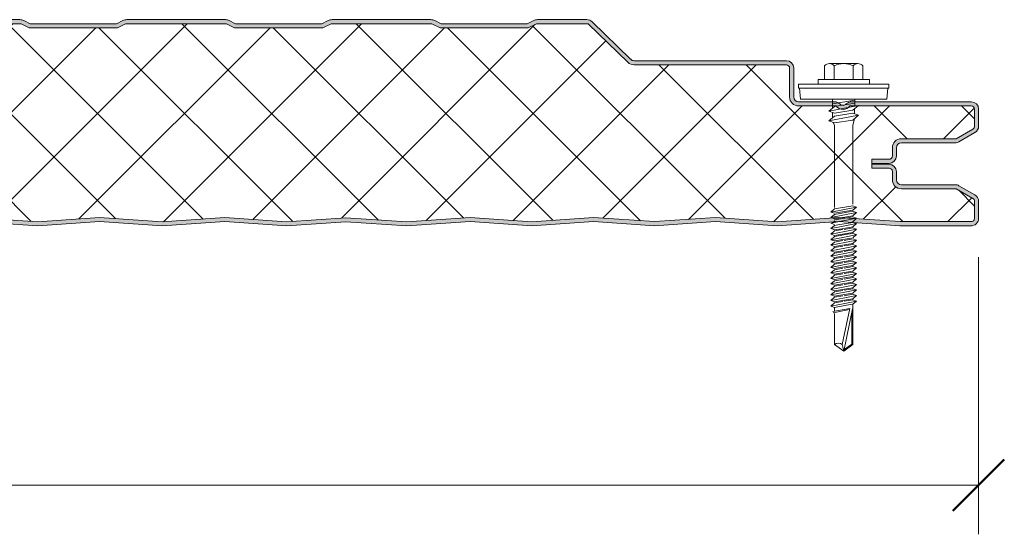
# Model space of a CAD drawing. Header units: millimetres. Extents: x 5866 to 14079, y -1721 to 5266.
# Tile 13 of 13: x 6774 to 7014, y 5135 to 5260. Entities that reach past the tile are written whole.
import ezdxf

# ---------------------------------------------------------------- set-up
doc = ezdxf.new("R2010")
doc.units = ezdxf.units.MM
for name, color, linetype, lineweight in [('A-ANNO-DIMS', 211, 'Continuous', 9), ('A-ANNO-DIMS-5', 211, 'Continuous', 9), ('A-DETL-GENF', 92, 'Continuous', 13)]:
    doc.layers.add(name, color=color, linetype=linetype, lineweight=lineweight)
doc.styles.add('Yu Gothic', font='Yu Gothic.ttf', dxfattribs={"height": 15})
doc.dimstyles.new('Diagonal', dxfattribs={"dimscale": 304.8, "dimtxt": 17.413553, "dimasz": 0.04101, "dimexe": 0.03937, "dimexo": 0.024606, "dimgap": 0.024606, "dimtad": 1, "dimdec": 0, "dimzin": 0, "dimdsep": 46, "dimtxsty": 'Yu Gothic', "dimblk1": 'OBLIQUE', "dimblk2": 'OBLIQUE', "dimsah": 1, "dimcen": 0.09, "dimazin": 0, "dimtfac": 1, "dimtdec": 4, "dimtix": 1, "dimtmove": 0, "dimatfit": 3, "dimfxl": 1, "dimtvp": 1, "dimtfill": 1, "dimtolj": 1, "dimtzin": 0, "dimarcsym": 2})

# ---------------------------------------------------------------- blocks, each defined once
blk = doc.blocks.new('HFX 1000 - FINELINE - SATINLINE - HFX 1000 50mm - FINELINE - SATINLINE-4498395-JOINT 12')
at = {"layer": 'A-DETL-GENF'}
h = blk.add_hatch(color=256, dxfattribs=at)
h.paths.add_polyline_path([(259.08, -0.04), (274.65, 0.99), (289.59, -0.01), (304.01, 0.96), (318.91, -0.03), (334.37, 0.99), (349.47, 0), (364.37, 0.99), (379.14, 0), (394, 1), (409.35, -0.03), (424.14, 0.96), (439.02, -0.04), (454.51, 0.99), (469.42, -0.01), (484.51, 0.99), (499.51, 0.02), (514.23, 0.99), (529.39, 0.01), (544.51, 0.97), (559.42, -0.03), (574.79, 0.99), (589.73, -0.01), (604.49, 0.94), (619.08, -0.04), (634.65, 0.99), (649.8, 0.01), (664.01, 0.96), (678.87, -0.04), (694.37, 0.99), (709.28, -0.01), (724.37, 0.99), (739.16, 0), (754.35, 0.98), (769.05, -0.01), (784.37, 0.97), (799.47, -0.02), (814.93, 0.97), (829.83, 0.01), (844.13, 0.95), (858.87, -0.04), (874.37, 0.99), (889.3, -0.01), (904.37, 0.99), (919.27, 0.01), (934.09, 0.99), (949, -0.01), (964.09, 0.99), (979.2, 0), (996.6, 0.05), (997, 0.19), (997.27, 0.34), (997.57, 0.63), (997.82, 1), (997.96, 1.43), (998, 1.8), (998, 5.96), (997.9, 6.52), (997.76, 6.86), (997.48, 7.23), (997, 7.57), (993.22, 9.75), (992.79, 9.93), (992.32, 9.99), (978.89, 10.04), (978.6, 10.16), (978.35, 10.35), (978.15, 10.62), (978.04, 10.88), (978, 11.19), (978, 13.19), (977.94, 13.66), (977.76, 14.09), (977.48, 14.47), (977, 14.79), (976.67, 14.93), (976.2, 14.99), (972, 14.99), (972, 13.99), (976.41, 13.97), (976.65, 13.85), (976.77, 13.76), (976.9, 13.59), (976.98, 13.4), (977, 13.19), (977, 11.19), (977.08, 10.63), (977.3, 10.09), (977.65, 9.64), (978.1, 9.29), (978.63, 9.07), (979.2, 8.99), (992.54, 8.99), (996.77, 6.52), (996.9, 6.36), (996.98, 6.16), (997, 5.96), (996.98, 1.61), (996.8, 1.27), (996.49, 1.05), (996.12, 1), (978.63, 1.02), (964, 2), (948.86, 1), (934, 2), (919.14, 1), (904.28, 2), (889.28, 0.99), (874.28, 2), (858.87, 0.96), (844.01, 1.96), (829.57, 0.99), (814.57, 2), (799.28, 0.97), (784, 2), (768.86, 1), (754, 2), (739.14, 1), (724.28, 2), (709.28, 0.99), (694.28, 2), (678.87, 0.96), (664.01, 1.96), (649.57, 0.99), (634.57, 2), (619.08, 0.96), (604.14, 1.96), (589.7, 0.99), (574.7, 2), (559.14, 0.99), (544.14, 2), (529, 1), (514.14, 2), (499.28, 1), (484.42, 2), (469.42, 0.99), (454.42, 2), (438.94, 0.97), (424.14, 1.96), (409.35, 0.97), (394, 2), (379.14, 1), (364.28, 2), (349.28, 0.99), (334.28, 2), (318.87, 0.96), (304.01, 1.96), (289.57, 0.99), (274.57, 2), (259.08, 0.96), (244.14, 1.96), (229.7, 0.99), (214.7, 2), (199.42, 0.97), (184.14, 2), (169.14, 0.99), (154.14, 2), (139.28, 1), (124.42, 2), (109.42, 0.99), (94.42, 2), (78.94, 0.97), (64.14, 1.96), (48.97, 1), (34, 2), (19.11, 1), (1.59, 1.02), (1.4, 1.1), (1.23, 1.23), (1.11, 1.4), (1.03, 1.59), (1, 1.8), (1, 9.3), (0.93, 9.86), (0.71, 10.4), (0.36, 10.85), (-0.1, 11.2), (-0.63, 11.42), (-1.2, 11.5), (-20.41, 11.52), (-20.6, 11.6), (-20.77, 11.73), (-20.89, 11.9), (-20.97, 12.09), (-21, 12.3), (-20.97, 13.4), (-20.89, 13.6), (-20.77, 13.76), (-20.6, 13.89), (-20.41, 13.97), (-20.2, 14), (-16, 14), (-16, 15), (-20.41, 14.97), (-20.67, 14.93), (-21.1, 14.75), (-21.47, 14.47), (-21.76, 14.1), (-21.95, 13.6), (-22, 13.2), (-21.95, 11.9), (-21.94, 11.83), (-21.76, 11.4), (-21.47, 11.02), (-21, 10.7), (-20.67, 10.56), (-20.2, 10.5), (-0.89, 10.45), (-0.6, 10.33), (-0.35, 10.14), (-0.15, 9.86), (-0.04, 9.61), (0, 9.3), (0, 1.8), (0.11, 1.22), (0.24, 0.9), (0.53, 0.52), (1, 0.2), (1.33, 0.06), (2.11, 0), (19.14, 0), (34.05, 1), (49.58, -0.02), (64.14, 0.96), (79.25, -0.02), (94.51, 0.99), (109.68, 0.01), (124.51, 0.99), (139.28, 0), (154.23, 0.99), (169.14, -0.01), (184.51, 0.97), (199.65, -0.01), (215.07, 0.97), (229.97, 0.01), (244.16, 0.96), (258.91, -0.03)])
h.paths.add_polyline_path([(972.02, 15.19), (976.51, 15.23), (976.67, 15.25), (977.1, 15.43), (977.48, 15.72), (977.8, 16.19), (977.94, 16.52), (978, 17.37), (978.04, 19.3), (978.16, 19.59), (978.35, 19.84), (978.63, 20.04), (978.89, 20.15), (979.2, 20.19), (992.54, 20.22), (992.79, 20.25), (993.22, 20.43), (997.1, 22.67), (997.48, 22.96), (997.76, 23.33), (997.94, 23.76), (998, 24.23), (998, 28.39), (997.94, 28.86), (997.76, 29.29), (997.48, 29.66), (997, 29.99), (996.6, 30.14), (996.04, 30.19), (966.65, 30.14), (966.33, 30.04), (965.76, 29.67), (965.59, 29.51), (965.38, 29.4), (965.16, 29.33), (964.92, 29.33), (964.69, 29.37), (964.28, 29.61), (964, 29.85), (963.68, 30.04), (963.22, 30.16), (962.95, 30.19), (953.89, 30.23), (953.6, 30.35), (953.35, 30.54), (953.15, 30.82), (953.03, 31.18), (953, 31.39), (952.95, 38.79), (952.94, 38.86), (952.76, 39.29), (952.48, 39.66), (952, 39.99), (951.67, 40.13), (951.2, 40.19), (913.85, 40.23), (913.56, 40.35), (913.07, 40.77), (903.92, 49.68), (903.55, 49.96), (902.99, 50.15), (902.66, 50.19), (890.66, 50.19), (890.18, 50.13), (889.72, 49.97), (888.16, 49.19), (867.1, 49.22), (865.32, 50.07), (864.93, 50.16), (864.67, 50.19), (840.33, 50.15), (840.18, 50.13), (839.72, 49.97), (838.16, 49.19), (817.16, 49.19), (815.23, 50.11), (814.93, 50.16), (814.67, 50.19), (790.23, 50.14), (790.18, 50.13), (789.72, 49.97), (788.16, 49.19), (767.16, 49.19), (765.61, 49.97), (764.93, 50.16), (764.67, 50.19), (740.4, 50.16), (740.13, 50.12), (739.72, 49.97), (738.06, 49.19), (717.16, 49.19), (715.61, 49.97), (714.93, 50.16), (714.67, 50.19), (690.32, 50.15), (690.18, 50.13), (689.72, 49.97), (688.16, 49.19), (667.16, 49.19), (665.22, 50.11), (664.93, 50.16), (664.67, 50.19), (640.22, 50.14), (640.18, 50.13), (639.72, 49.97), (638.16, 49.19), (617.16, 49.19), (615.61, 49.97), (614.93, 50.16), (614.67, 50.19), (590.4, 50.16), (590.13, 50.12), (589.7, 49.96), (588.06, 49.19), (567.09, 49.23), (565.32, 50.07), (564.93, 50.16), (564.67, 50.19), (540.32, 50.15), (540.18, 50.13), (539.72, 49.97), (538.16, 49.19), (517.16, 49.19), (515.23, 50.11), (514.93, 50.16), (514.67, 50.19), (490.23, 50.14), (490.18, 50.13), (489.72, 49.97), (488.16, 49.19), (467.16, 49.19), (465.61, 49.97), (464.93, 50.16), (464.67, 50.19), (440.4, 50.16), (440.13, 50.11), (439.72, 49.97), (438.16, 49.19), (417.16, 49.19), (415.32, 50.07), (414.93, 50.16), (414.67, 50.19), (390.33, 50.15), (390.18, 50.13), (389.72, 49.97), (388.16, 49.19), (367.16, 49.19), (365.23, 50.11), (364.93, 50.16), (364.67, 50.19), (340.23, 50.14), (340.18, 50.13), (339.72, 49.97), (338.16, 49.19), (317.16, 49.19), (315.61, 49.97), (314.93, 50.16), (314.67, 50.19), (290.4, 50.16), (290.13, 50.12), (289.57, 49.89), (288.16, 49.19), (267.16, 49.19), (265.32, 50.07), (264.93, 50.16), (264.67, 50.19), (240.4, 50.16), (240.18, 50.13), (239.72, 49.97), (238.16, 49.19), (217.16, 49.19), (215.61, 49.97), (214.93, 50.16), (214.67, 50.19), (190.4, 50.16), (190.18, 50.13), (189.72, 49.97), (188.16, 49.19), (167.16, 49.19), (165.61, 49.97), (164.93, 50.16), (164.67, 50.19), (140.4, 50.16), (140.13, 50.12), (139.72, 49.97), (138.16, 49.19), (117.16, 49.19), (115.61, 49.97), (114.93, 50.16), (114.67, 50.19), (90.4, 50.16), (90.18, 50.13), (89.72, 49.97), (88.16, 49.19), (67.16, 49.19), (65.22, 50.11), (64.93, 50.16), (64.67, 50.19), (40.22, 50.14), (40.18, 50.13), (39.72, 49.97), (38.16, 49.19), (17.16, 49.19), (15.59, 49.97), (14.93, 50.16), (14.67, 50.19), (-9.6, 50.16), (-9.82, 50.13), (-10.28, 49.97), (-11.84, 49.19), (-32.84, 49.19), (-34.39, 49.97), (-35.07, 50.16), (-35.33, 50.19), (-47.66, 50.15), (-47.79, 50.13), (-48.22, 49.96), (-48.59, 49.68), (-55.75, 42.64), (-55.95, 42.11), (-55.99, 41.93), (-55.95, 41.44), (-55.88, 41.19), (-55.7, 40.86), (-55.44, 40.58), (-55.13, 40.37), (-54.67, 40.22), (-53.99, 40.19), (-26.2, 40.14), (-0.57, 32.28), (-0.33, 32.09), (-0.14, 31.81), (-0.04, 31.56), (0, 31.26), (-0.04, 21.08), (-0.16, 20.79), (-0.35, 20.54), (-0.63, 20.34), (-0.89, 20.23), (-1.2, 20.19), (-20.2, 20.19), (-20.67, 20.13), (-21.1, 19.95), (-21.47, 19.66), (-21.76, 19.29), (-21.95, 18.79), (-22, 18.39), (-21.97, 16.78), (-21.94, 16.52), (-21.76, 16.09), (-21.47, 15.72), (-21, 15.39), (-20.67, 15.25), (-19.84, 15.19), (-16, 15.19), (-16, 16.19), (-20.41, 16.22), (-20.6, 16.3), (-20.77, 16.42), (-20.97, 16.78), (-20.97, 16.78), (-21, 16.99), (-20.97, 18.6), (-20.89, 18.79), (-20.77, 18.96), (-20.6, 19.08), (-20.41, 19.16), (-20.2, 19.19), (-1.2, 19.19), (-0.63, 19.26), (-0.1, 19.48), (0.36, 19.83), (0.71, 20.29), (0.93, 20.82), (1, 21.39), (1, 31.26), (0.93, 31.81), (0.72, 32.33), (0.39, 32.78), (-0.05, 33.13), (-0.56, 33.36), (-26.2, 41.19), (-54.54, 41.21), (-54.82, 41.36), (-54.95, 41.56), (-54.99, 41.86), (-54.88, 42.13), (-54.67, 42.36), (-47.66, 49.19), (-35.07, 49.19), (-33.07, 48.19), (-11.6, 48.19), (-9.6, 49.19), (14.93, 49.19), (16.93, 48.19), (38.4, 48.19), (40.4, 49.19), (64.93, 49.19), (66.93, 48.19), (88.4, 48.19), (90.4, 49.19), (114.93, 49.19), (116.93, 48.19), (138.4, 48.19), (140.4, 49.19), (164.93, 49.19), (166.93, 48.19), (188.4, 48.19), (190.4, 49.19), (214.93, 49.19), (216.93, 48.19), (238.4, 48.19), (240.4, 49.19), (264.93, 49.19), (266.93, 48.19), (288.4, 48.19), (290.4, 49.19), (314.93, 49.19), (316.93, 48.19), (338.4, 48.19), (340.4, 49.19), (364.93, 49.19), (366.93, 48.19), (388.4, 48.19), (390.4, 49.19), (414.93, 49.19), (416.93, 48.19), (438.4, 48.19), (440.4, 49.19), (464.93, 49.19), (466.93, 48.19), (488.4, 48.19), (490.4, 49.19), (514.93, 49.19), (516.93, 48.19), (538.4, 48.19), (540.4, 49.19), (564.93, 49.19), (566.93, 48.19), (588.4, 48.19), (590.4, 49.19), (614.93, 49.19), (616.93, 48.19), (638.4, 48.19), (640.4, 49.19), (664.93, 49.19), (666.93, 48.19), (688.4, 48.19), (690.4, 49.19), (714.93, 49.19), (716.93, 48.19), (738.4, 48.19), (740.4, 49.19), (764.93, 49.19), (766.93, 48.19), (788.4, 48.19), (790.4, 49.19), (814.93, 49.19), (816.93, 48.19), (838.4, 48.19), (840.4, 49.19), (864.93, 49.19), (866.93, 48.19), (888.4, 48.19), (890.4, 49.19), (902.99, 49.19), (912.62, 39.81), (913.07, 39.47), (913.59, 39.26), (914.15, 39.19), (951.41, 39.16), (951.6, 39.08), (951.77, 38.96), (951.9, 38.79), (951.98, 38.6), (952, 38.39), (952, 31.39), (952.08, 30.82), (952.4, 30.16), (952.65, 29.83), (953.1, 29.48), (953.63, 29.26), (954.2, 29.19), (963.35, 29.19), (963.67, 28.83), (964.07, 28.55), (964.52, 28.38), (965, 28.32), (965.48, 28.38), (965.93, 28.55), (966.33, 28.83), (966.65, 29.19), (996.41, 29.16), (996.6, 29.08), (996.77, 28.96), (996.9, 28.79), (996.98, 28.6), (997, 28.39), (996.98, 24.02), (996.9, 23.83), (996.77, 23.66), (996.6, 23.54), (992.54, 21.19), (979.2, 21.19), (978.63, 21.11), (978.1, 20.9), (977.65, 20.55), (977.3, 20.09), (977.08, 19.56), (977, 18.99), (976.97, 16.78), (976.9, 16.59), (976.65, 16.34), (976.6, 16.3), (976.41, 16.22), (976.2, 16.19), (972, 16.19), (972, 15.19)])
h = blk.add_hatch(dxfattribs=at)
h.set_pattern_fill('FP_1', color=256, style=0, pattern_type=2)
h.set_pattern_definition([(45, (-6009.329, -5210.076), (-10.606602, 10.606602), []), (135, (-6009.329, -5210.076), (-10.606602, -10.606602), [])])
h.paths.add_polyline_path([(619.08, 0.96), (634.57, 2), (649.57, 0.99), (664.01, 1.96), (678.87, 0.96), (694.28, 2), (709.28, 0.99), (724.28, 2), (739.14, 1), (754, 2), (769, 0.99), (784, 2), (799.28, 0.97), (814.57, 2), (829.57, 0.99), (844.01, 1.96), (858.87, 0.96), (874.28, 2), (889.28, 0.99), (904.28, 2), (919.14, 1), (934, 2), (949, 0.99), (964, 2), (978.9, 1), (996.49, 1.05), (996.8, 1.27), (996.91, 1.43), (997, 1.8), (996.98, 6.16), (996.9, 6.36), (996.77, 6.52), (996.6, 6.65), (992.54, 8.99), (979.2, 8.99), (978.63, 9.07), (978.1, 9.29), (977.65, 9.64), (977.3, 10.09), (977.08, 10.63), (977, 11.19), (976.98, 13.4), (976.9, 13.59), (976.77, 13.76), (976.6, 13.89), (976.41, 13.97), (976.2, 13.99), (972, 13.99), (972, 16.19), (976.41, 16.22), (976.6, 16.3), (976.77, 16.42), (976.97, 16.78), (976.98, 16.78), (977, 16.99), (977, 18.99), (977.08, 19.56), (977.3, 20.09), (977.65, 20.55), (978.1, 20.9), (978.63, 21.11), (979.2, 21.19), (992.54, 21.19), (996.77, 23.66), (996.9, 23.83), (996.98, 24.02), (997, 24.23), (996.98, 28.6), (996.9, 28.79), (996.77, 28.96), (996.6, 29.08), (996.41, 29.16), (996.2, 29.19), (966.65, 29.19), (966.33, 28.83), (965.93, 28.55), (965.48, 28.38), (965, 28.32), (964.52, 28.38), (964.07, 28.55), (963.67, 28.83), (963.35, 29.19), (954.2, 29.19), (953.63, 29.26), (953.1, 29.48), (952.65, 29.83), (952.3, 30.29), (952.08, 30.82), (952, 31.39), (951.98, 38.6), (951.9, 38.79), (951.77, 38.96), (951.6, 39.08), (951.41, 39.16), (951.2, 39.19), (914.15, 39.19), (913.59, 39.26), (913.07, 39.47), (912.62, 39.81), (902.99, 49.19), (890.4, 49.19), (888.4, 48.19), (866.93, 48.19), (864.93, 49.19), (840.4, 49.19), (838.4, 48.19), (816.93, 48.19), (814.93, 49.19), (790.4, 49.19), (788.4, 48.19), (766.93, 48.19), (764.93, 49.19), (740.4, 49.19), (738.4, 48.19), (716.93, 48.19), (714.93, 49.19), (690.4, 49.19), (688.4, 48.19), (666.93, 48.19), (664.93, 49.19), (640.4, 49.19), (638.4, 48.19), (616.93, 48.19), (614.93, 49.19), (590.4, 49.19), (588.4, 48.19), (566.93, 48.19), (564.93, 49.19), (540.4, 49.19), (538.4, 48.19), (516.93, 48.19), (514.93, 49.19), (490.4, 49.19), (488.4, 48.19), (466.93, 48.19), (464.93, 49.19), (440.4, 49.19), (438.4, 48.19), (416.93, 48.19), (414.93, 49.19), (390.4, 49.19), (388.4, 48.19), (366.93, 48.19), (364.93, 49.19), (340.4, 49.19), (338.4, 48.19), (316.93, 48.19), (314.93, 49.19), (290.4, 49.19), (288.4, 48.19), (266.93, 48.19), (264.93, 49.19), (240.4, 49.19), (238.4, 48.19), (216.93, 48.19), (214.93, 49.19), (190.4, 49.19), (188.4, 48.19), (166.93, 48.19), (164.93, 49.19), (140.4, 49.19), (138.4, 48.19), (116.93, 48.19), (114.93, 49.19), (90.4, 49.19), (88.4, 48.19), (66.93, 48.19), (64.93, 49.19), (40.4, 49.19), (38.4, 48.19), (16.93, 48.19), (14.93, 49.19), (-9.6, 49.19), (-11.6, 48.19), (-33.07, 48.19), (-35.07, 49.19), (-47.66, 49.19), (-54.91, 42.11), (-54.97, 41.98), (-54.95, 41.56), (-54.79, 41.34), (-54.54, 41.21), (-54.4, 41.19), (-26.2, 41.19), (-0.56, 33.36), (-0.05, 33.13), (0.39, 32.78), (0.72, 32.33), (0.93, 31.81), (1, 31.26), (1, 21.39), (0.93, 20.82), (0.71, 20.29), (0.36, 19.83), (-0.1, 19.48), (-0.63, 19.26), (-1.2, 19.19), (-20.41, 19.16), (-20.6, 19.08), (-20.77, 18.96), (-20.89, 18.79), (-20.97, 18.6), (-21, 18.39), (-20.97, 16.78), (-20.89, 16.59), (-20.77, 16.42), (-20.6, 16.3), (-20.41, 16.22), (-20.2, 16.19), (-16, 16.19), (-16, 14), (-20.41, 13.97), (-20.6, 13.89), (-20.77, 13.76), (-20.89, 13.6), (-20.97, 13.4), (-21, 13.2), (-20.97, 12.09), (-20.89, 11.9), (-20.77, 11.73), (-20.6, 11.6), (-20.41, 11.52), (-20.2, 11.5), (-1.2, 11.5), (-0.63, 11.42), (-0.1, 11.2), (0.36, 10.85), (0.71, 10.4), (0.93, 9.86), (1, 9.3), (1.03, 1.59), (1.11, 1.4), (1.23, 1.23), (1.4, 1.1), (1.59, 1.02), (2.11, 1), (19.11, 1), (34, 2), (49.35, 0.97), (64.14, 1.96), (79, 0.96), (94.42, 2), (109.68, 1.01), (124.42, 2), (139.28, 1), (154.14, 2), (169.14, 0.99), (184.14, 2), (199.42, 0.97), (214.7, 2), (229.7, 0.99), (244.14, 1.96), (259.08, 0.96), (274.57, 2), (289.57, 0.99), (304.01, 1.96), (318.87, 0.96), (334.28, 2), (349.28, 0.99), (364.28, 2), (379.14, 1), (394, 2), (409.35, 0.97), (424.14, 1.96), (439, 0.96), (454.42, 2), (469.42, 0.99), (484.42, 2), (499.28, 1), (514.14, 2), (529.14, 0.99), (544.14, 2), (559.42, 0.97), (574.7, 2), (589.7, 0.99), (604.14, 1.96)])
for p, q in [((764.93, 49.19), (740.4, 49.19)), ((764.67, 50.19), (740.66, 50.19)), ((766.93, 48.19), (764.93, 49.19)), ((767.16, 49.19), (765.61, 49.97)), ((788.4, 48.19), (766.93, 48.19)), ((788.16, 49.19), (767.16, 49.19)), ((789.72, 49.97), (788.16, 49.19)), ((790.4, 49.19), (788.4, 48.19)), ((814.93, 49.19), (790.4, 49.19)), ((814.67, 50.19), (790.66, 50.19)), ((816.93, 48.19), (814.93, 49.19)), ((817.16, 49.19), (815.61, 49.97)), ((838.4, 48.19), (816.93, 48.19)), ((838.16, 49.19), (817.16, 49.19)), ((839.72, 49.97), (838.16, 49.19)), ((840.4, 49.19), (838.4, 48.19)), ((864.93, 49.19), (840.4, 49.19)), ((864.67, 50.19), (840.66, 50.19)), ((866.93, 48.19), (864.93, 49.19)), ((867.16, 49.19), (865.61, 49.97)), ((888.4, 48.19), (866.93, 48.19)), ((888.16, 49.19), (867.16, 49.19)), ((889.72, 49.97), (888.16, 49.19)), ((890.4, 49.19), (888.4, 48.19)), ((902.99, 49.19), (890.4, 49.19)), ((902.66, 50.19), (890.66, 50.19)), ((912.62, 39.81), (902.99, 49.19)), ((913.31, 40.53), (903.92, 49.68)), ((951.2, 40.19), (914.15, 40.19)), ((951.2, 39.19), (914.15, 39.19)), ((952, 31.39), (952, 38.39)), ((953, 31.39), (953, 38.39)), ((960.52, 38.98), (960.52, 35.65)), ((961.68, 39.51), (968.64, 39.51)), ((962.84, 38.98), (962.84, 35.65)), ((967.48, 38.98), (967.48, 35.65)), ((969.8, 38.98), (969.8, 35.65)), ((976.16, 34.51), (954.16, 34.51)), ((954.16, 34.51), (954.16, 33.51)), ((971.41, 35.65), (958.91, 35.65)), ((958.91, 35.65), (958.91, 34.51)), ((971.41, 34.51), (971.41, 35.65)), ((976.16, 33.51), (976.16, 34.51)), ((954.16, 33.51), (976.16, 33.51)), ((954.41, 33.51), (954.63, 30.81)), ((975.69, 30.81), (975.91, 33.51)), ((962.95, 30.19), (954.2, 30.19)), ((963.35, 29.19), (954.2, 29.19)), ((975.69, 30.81), (954.63, 30.81)), ((961.55, 27.89), (968.77, 29.29)), ((962.91, 29.07), (961.55, 27.89)), ((962.47, 30.81), (962.47, 28.69)), ((967.86, 30.55), (962.47, 29.73)), ((967.86, 29.83), (962.91, 29.07)), ((996.2, 29.19), (966.65, 29.19)), ((996.2, 30.19), (967.05, 30.19)), ((968.77, 29.29), (967.41, 28.11)), ((967.86, 30.81), (967.86, 29.11)), ((962.91, 27.42), (961.55, 27.89)), ((961.55, 25.52), (968.77, 26.92)), ((962.91, 26.7), (961.55, 25.52)), ((962.47, 27.57), (962.47, 26.31)), ((967.41, 28.11), (962.91, 27.42)), ((967.41, 27.38), (962.91, 26.7)), ((968.77, 26.92), (967.41, 27.38)), ((967.41, 25.74), (968.77, 26.92)), ((967.77, 28.43), (967.77, 27.26)), ((997, 24.23), (997, 28.39)), ((998, 24.23), (998, 28.39)), ((961.55, 25.52), (962.91, 25.05)), ((962.6, 25.16), (962.92, 24.42)), ((962.91, 25.05), (967.41, 25.74)), ((962.92, 24.42), (962.92, 4.42)), ((967.42, 24.46), (967.79, 26.07)), ((967.42, 5.25), (967.42, 24.46)), ((992.54, 21.19), (996.6, 23.54)), ((993.22, 20.43), (997.1, 22.67)), ((979.2, 21.19), (992.54, 21.19)), ((979.2, 20.19), (992.32, 20.19)), ((977, 16.99), (977, 18.99)), ((978, 16.99), (978, 18.99)), ((972, 15.17), (972, 16.19)), ((972, 16.19), (976.2, 16.19)), ((972, 15.19), (976.2, 15.19)), ((972, 13.99), (972, 15.17)), ((976.2, 14.99), (972, 14.99)), ((976.2, 13.99), (972, 13.99)), ((977, 11.19), (977, 13.19)), ((978, 11.19), (978, 13.19)), ((992.32, 9.99), (979.2, 9.99)), ((997.1, 7.51), (993.22, 9.75)), ((992.54, 8.99), (979.2, 8.99)), ((996.6, 6.65), (992.54, 8.99)), ((962.91, 4.12), (967.41, 4.87)), ((968.31, 4.56), (967.41, 4.87)), ((997, 1.8), (997, 5.96)), ((998, 1.8), (998, 5.96)), ((962.01, 3.34), (968.31, 4.56)), ((962.91, 4.12), (962.01, 3.34)), ((962.01, 3.34), (962.91, 3.03)), ((962.01, 1.99), (968.31, 3.21)), ((962.91, 2.77), (962.01, 1.99)), ((962.91, 3.03), (967.41, 3.78)), ((967.41, 3.52), (962.91, 2.77)), ((967.41, 2.43), (962.91, 1.68)), ((968.31, 4.56), (967.41, 3.78)), ((968.31, 3.21), (967.41, 3.52)), ((968.31, 3.21), (967.41, 2.43)), ((754, 2), (769, 0.99)), ((754, 1), (769, -0.01)), ((769, 0.99), (784, 2)), ((769, -0.01), (784, 1)), ((784, 2), (799.28, 0.97)), ((784, 1), (799.28, -0.03)), ((799.28, 0.97), (814.57, 2)), ((799.28, -0.03), (814.57, 1)), ((814.57, 2), (829.57, 0.99)), ((814.57, 1), (829.57, -0.01)), ((829.57, 0.99), (844.01, 1.96)), ((829.57, -0.01), (844.01, 0.96)), ((844.01, 1.96), (858.87, 0.96)), ((844.01, 0.96), (858.87, -0.04)), ((858.87, 0.96), (874.28, 2)), ((858.87, -0.04), (874.28, 1)), ((874.28, 2), (889.28, 0.99)), ((874.28, 1), (889.28, -0.01)), ((889.28, 0.99), (904.28, 2)), ((889.28, -0.01), (904.28, 1)), ((904.28, 2), (919.14, 1)), ((904.28, 1), (919.14, 0)), ((919.14, 1), (934, 2)), ((919.14, 0), (934, 1)), ((934, 2), (949, 0.99)), ((934, 1), (949, -0.01)), ((949, 0.99), (964, 2)), ((949, -0.01), (964, 1)), ((962.01, 1.99), (962.91, 1.68)), ((962.01, 0.64), (963.11, 0.86)), ((962.01, 0.64), (962.91, 0.33)), ((962.91, 0.08), (962.01, -0.7)), ((962.4, 0.72), (962.99, 1.18)), ((967.41, 2.18), (962.91, 1.42)), ((962.91, 0.08), (963.76, 0.22)), ((962.92, 0.82), (968.31, 1.87)), ((963.76, 0.22), (967.41, 0.83)), ((964, 2), (978.9, 1)), ((964, 1), (978.86, 0)), ((968.31, 0.52), (964.26, -0.27)), ((968.31, 0.52), (967.18, 0.91)), ((968.31, 1.87), (967.24, 0.8)), ((968.31, 1.87), (967.41, 2.18)), ((968.31, 0.52), (967.41, -0.26)), ((978.86, 0), (996.07, 0)), ((978.9, 1), (996.12, 1)), ((964.26, -0.27), (962.01, -0.7)), ((962.01, -0.7), (962.91, -1.01)), ((962.91, -1.27), (962.01, -2.05)), ((962.01, -2.05), (965.4, -1.39)), ((962.01, -2.05), (962.91, -2.36)), ((962.91, -1.01), (964.71, -0.71)), ((964.93, -0.93), (962.91, -1.27)), ((965.88, -1.86), (962.91, -2.36)), ((966.11, -2.08), (962.91, -2.62)), ((964.71, -0.71), (967.41, -0.26)), ((967.41, -0.52), (965.25, -0.88)), ((965.4, -1.39), (968.31, -0.83)), ((967.41, -1.61), (965.88, -1.86)), ((967.41, -1.86), (966.11, -2.08)), ((966.55, -2.52), (968.31, -2.17)), ((968.31, -2.17), (967.38, -2.96)), ((968.31, -0.83), (967.41, -0.52)), ((968.31, -0.83), (967.41, -1.61)), ((968.31, -2.17), (967.41, -1.86)), ((962.01, -3.4), (966.55, -2.52)), ((962.91, -2.62), (962.01, -3.4)), ((962.01, -3.4), (962.91, -3.71)), ((962.91, -3.96), (962.01, -4.74)), ((962.01, -4.74), (965.4, -4.08)), ((962.01, -4.74), (962.91, -5.05)), ((962.91, -3.71), (967.06, -3.01)), ((964.93, -3.62), (962.91, -3.96)), ((965.88, -4.56), (962.91, -5.05)), ((967.41, -3.21), (965.25, -3.57)), ((967.41, -4.56), (965.25, -4.92)), ((965.4, -4.08), (968.31, -3.52)), ((967.41, -4.3), (965.88, -4.56)), ((968.31, -3.52), (967.41, -3.21)), ((968.31, -3.52), (967.41, -4.3)), ((968.31, -4.87), (967.41, -4.56)), ((962.91, -5.32), (962.01, -6.1)), ((962.01, -6.1), (965.4, -5.44)), ((962.01, -6.1), (962.91, -6.41)), ((962.91, -6.66), (962.01, -7.44)), ((962.01, -7.44), (965.4, -6.78)), ((964.93, -4.98), (962.91, -5.32)), ((965.88, -5.91), (962.91, -6.41)), ((964.93, -6.32), (962.91, -6.66)), ((967.41, -5.9), (965.25, -6.26)), ((965.4, -5.44), (968.31, -4.87)), ((965.4, -6.78), (968.31, -6.21)), ((967.41, -5.65), (965.88, -5.91)), ((967.41, -6.99), (965.88, -7.25)), ((968.31, -4.87), (967.41, -5.65)), ((968.31, -6.21), (967.41, -5.9)), ((968.31, -6.21), (967.41, -6.99)), ((962.01, -7.44), (962.91, -7.75)), ((962.91, -8), (962.01, -8.78)), ((962.01, -8.78), (965.4, -8.12)), ((962.01, -8.78), (962.91, -9.09)), ((962.91, -9.35), (962.01, -10.13)), ((962.01, -10.13), (965.4, -9.47)), ((965.88, -7.25), (962.91, -7.75)), ((964.93, -7.66), (962.91, -8)), ((965.88, -8.6), (962.91, -9.09)), ((964.93, -9.01), (962.91, -9.35)), ((967.41, -7.25), (965.25, -7.61)), ((967.41, -8.6), (965.25, -8.96)), ((965.4, -8.12), (968.31, -7.56)), ((965.4, -9.47), (968.31, -8.91)), ((967.41, -8.34), (965.88, -8.6)), ((968.31, -7.56), (967.41, -7.25)), ((968.31, -7.56), (967.41, -8.34)), ((968.31, -8.91), (967.41, -8.6)), ((968.31, -8.91), (967.41, -9.69)), ((962.01, -10.13), (962.91, -10.44)), ((962.91, -10.7), (962.01, -11.48)), ((962.01, -11.48), (965.4, -10.82)), ((962.01, -11.48), (962.91, -11.79)), ((965.88, -9.94), (962.91, -10.44)), ((964.93, -10.36), (962.91, -10.7)), ((965.88, -11.29), (962.91, -11.79)), ((964.93, -11.7), (962.91, -12.04)), ((967.41, -9.94), (965.25, -10.3)), ((967.41, -11.29), (965.25, -11.65)), ((965.4, -10.82), (968.31, -10.25)), ((965.4, -12.17), (968.31, -11.6)), ((967.41, -9.69), (965.88, -9.94)), ((967.41, -11.04), (965.88, -11.29)), ((968.31, -10.25), (967.41, -9.94)), ((968.31, -10.25), (967.41, -11.04)), ((968.31, -11.6), (967.41, -11.29)), ((968.31, -11.6), (967.41, -12.38)), ((962.91, -12.04), (962.01, -12.82)), ((962.01, -12.82), (965.4, -12.17)), ((962.01, -12.82), (962.91, -13.13)), ((962.91, -13.39), (962.01, -14.17)), ((962.01, -14.17), (965.4, -13.51)), ((962.01, -14.17), (962.91, -14.48)), ((965.88, -12.64), (962.91, -13.13)), ((964.93, -13.05), (962.91, -13.39)), ((965.88, -13.98), (962.91, -14.48)), ((967.41, -12.64), (965.25, -13)), ((967.41, -13.98), (965.25, -14.34)), ((965.4, -13.51), (968.31, -12.95)), ((965.4, -14.86), (968.31, -14.29)), ((967.41, -12.38), (965.88, -12.64)), ((967.41, -13.73), (965.88, -13.98)), ((968.31, -12.95), (967.41, -12.64)), ((968.31, -12.95), (967.41, -13.73)), ((968.31, -14.29), (967.41, -13.98)), ((968.31, -14.29), (967.41, -15.08)), ((962.91, -14.74), (962.01, -15.52)), ((962.01, -15.52), (965.4, -14.86)), ((962.01, -15.52), (962.91, -15.83)), ((962.91, -16.08), (962.01, -16.86)), ((962.01, -16.86), (965.4, -16.21)), ((964.93, -14.4), (962.91, -14.74)), ((965.88, -15.33), (962.91, -15.83)), ((964.93, -15.74), (962.91, -16.08)), ((965.88, -16.68), (962.91, -17.17)), ((967.41, -15.33), (965.25, -15.69)), ((967.41, -16.68), (965.25, -17.04)), ((965.4, -16.21), (968.31, -15.64)), ((967.41, -15.08), (965.88, -15.33)), ((967.41, -16.42), (965.88, -16.68)), ((968.31, -15.64), (967.41, -15.33)), ((968.31, -15.64), (967.41, -16.42)), ((968.31, -16.99), (967.41, -16.68)), ((962.01, -16.86), (962.91, -17.17)), ((962.91, -17.43), (962.01, -18.21)), ((962.01, -18.21), (965.4, -17.55)), ((962.01, -18.21), (962.91, -18.52)), ((962.91, -18.78), (962.01, -19.56)), ((962.01, -19.56), (965.4, -18.9)), ((964.93, -17.09), (962.91, -17.43)), ((965.88, -18.02), (962.91, -18.52)), ((964.93, -18.44), (962.91, -18.78)), ((967.41, -18.02), (965.25, -18.38)), ((965.4, -17.55), (968.31, -16.99)), ((965.4, -18.9), (968.31, -18.33)), ((967.41, -17.77), (965.88, -18.02)), ((967.41, -19.12), (965.88, -19.37)), ((968.31, -16.99), (967.41, -17.77)), ((968.31, -18.33), (967.41, -18.02)), ((968.31, -18.33), (967.41, -19.12)), ((967.41, -28.95), (967.41, -19.12)), ((962.01, -19.56), (962.91, -19.87)), ((966.65, -20.14), (962.52, -20.86)), ((962.58, -21.19), (966.59, -20.41)), ((965.88, -19.37), (962.91, -19.87)), ((962.91, -19.87), (962.91, -20.79)), ((962.91, -21.39), (962.91, -28.95)), ((964.82, -28.95), (966.65, -20.14)), ((967.29, -20.27), (965.16, -30.53)), ((967.15, -20.96), (967.15, -28.81)), ((962.91, -28.95), (965.16, -30.53)), ((965.16, -30.53), (964.82, -28.95)), ((965.16, -30.53), (967.41, -28.95)), ((967.15, -28.81), (965.24, -30.15))]:
    blk.add_line(p, q, dxfattribs=at)
for centre, radius, start, end in [((764.67, 48.09), 2.1, 63.4349, 90), ((790.66, 48.09), 2.1, 90, 116.5651), ((814.67, 48.09), 2.1, 63.4349, 90), ((840.66, 48.09), 2.1, 90, 116.5651), ((864.67, 48.09), 2.1, 63.4349, 90), ((890.66, 48.09), 2.1, 90, 116.5651), ((902.66, 48.39), 1.8, 45.7585, 90), ((914.15, 41.39), 2.2, 225.7585, 270), ((914.15, 41.39), 1.2, 225.7585, 270), ((951.2, 38.39), 1.8, 0, 90), ((951.2, 38.39), 0.8, 0, 90), ((961.68, 37.96), 1.54, 41.3319, 138.6681), ((965.16, 34.11), 5.39, 64.5175, 115.4825), ((968.64, 37.96), 1.54, 41.3319, 138.6681), ((954.2, 31.39), 2.2, 180, 270), ((954.2, 31.39), 1.2, 180, 270), ((962.95, 28.39), 1.8, 42.5149, 90), ((965, 30.32), 2, 214.5, 325.5), ((965, 30.32), 1, 224.796, 319.2505), ((967.05, 28.39), 1.8, 90, 135.2187), ((996.2, 28.39), 1.8, 0, 90), ((996.2, 28.39), 0.8, 0, 90), ((996.2, 24.23), 0.8, 300, 360), ((996.2, 24.23), 1.8, 300, 0), ((979.2, 18.99), 2.2, 90, 180), ((979.2, 18.99), 1.2, 90, 180), ((992.32, 21.99), 1.8, 270, 300), ((976.2, 16.99), 1.8, 270, 360), ((976.2, 16.99), 0.8, 270, 0), ((976.2, 13.19), 1.8, 360, 90), ((976.2, 13.19), 0.8, 360, 90), ((979.2, 11.19), 2.2, 180, 270), ((979.2, 11.19), 1.2, 180, 270), ((992.32, 8.19), 1.8, 60, 90), ((996.2, 5.96), 1.8, 360, 60), ((996.2, 5.96), 0.8, 0, 60), ((996.2, 1.8), 1.8, 265.8468, 0), ((996.2, 1.8), 0.8, 263.7686, 360), ((963.86, -29.98), 1.41, 47.2756, 132.7244)]:
    blk.add_arc(centre, radius, start, end, dxfattribs=at)
blk = doc.blocks.new('DIMBLOCK5-JOINT 12')
at = {"layer": 'A-ANNO-DIMS-5'}
for p, q in [((6009.33, 5146.93), (6009.33, 5202.4)), ((7007.33, 5146.93), (7007.33, 5202.4)), ((6009.33, 5146.93), (7007.33, 5146.93)), ((6009.33, 5146.93), (6009.33, 5134.93)), ((7007.33, 5146.93), (7007.33, 5134.93))]:
    blk.add_line(p, q, dxfattribs=at)
at = {"layer": 'A-ANNO-DIMS-5', "lineweight": 50}
for p, q in [((6009.33, 5146.93), (6015.58, 5153.18)), ((7007.33, 5146.93), (7013.58, 5153.18)), ((6009.33, 5146.93), (6003.08, 5140.68)), ((7007.33, 5146.93), (7001.08, 5140.68))]:
    blk.add_line(p, q, dxfattribs=at)
at = {"layer": 'A-ANNO-DIMS-5', "color": 0, "insert": (6413.84, 5171.74), "char_height": 15, "width": 226.7859, "attachment_point": 1, "line_spacing_factor": 1.024327, "style": 'Yu Gothic', "bg_fill": 3, "box_fill_scale": 1.25, "bg_fill_color": 9, "bg_fill_true_color": 13158600, "bg_fill_transparency": 0}
blk.add_mtext('1000 COVER WIDTH', dxfattribs=at)
blk = doc.blocks.new('_Oblique')
at = {"color": 0, "linetype": 'ByBlock', "lineweight": -2}
blk.add_line((-0.5, -0.5), (0.5, 0.5), dxfattribs=at)

msp = doc.modelspace()

# ---------------------------------------------------------------- block references
at = {"layer": 'A-DETL-GENF'}
msp.add_blockref('HFX 1000 - FINELINE - SATINLINE - HFX 1000 50mm - FINELINE - SATINLINE-4498395-JOINT 12', (6009.33, 5210.08), dxfattribs=at)

# ---------------------------------------------------------------- next in the draw order: dimensions: what is measured, and where the dimension line sits
at = {"layer": 'A-ANNO-DIMS'}
dim = msp.add_linear_dim(base=(7007.33, 5146.93), p1=(6009.33, 5209.9), p2=(7007.33, 5209.9), text='1000 COVER WIDTH', dimstyle='Diagonal', override={"dimpost": '<>', "dimfxl": 998.002744}, dxfattribs=at)
dim.commit()
dim.dimension.update_dxf_attribs({"geometry": 'DIMBLOCK5-JOINT 12', "text_midpoint": (6508.33, 5161.99)})

doc.saveas('drawing.dxf')
